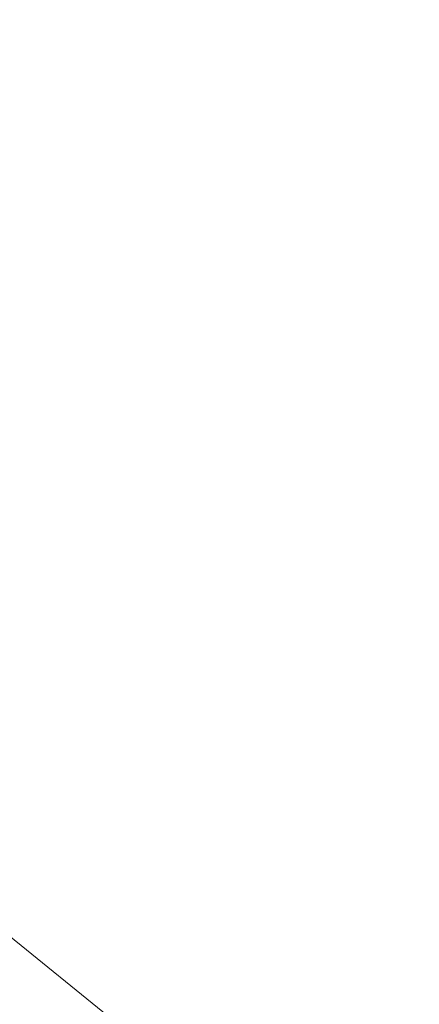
# Model space of a CAD drawing. Header units: feet. Extents: x 2433273 to 2447442, y 555003 to 575201.
# Tile 143 of 226: x 2446698 to 2446845, y 557644 to 558007. Entities that reach past the tile are written whole.
import ezdxf

# ---------------------------------------------------------------- set-up
doc = ezdxf.new("R2010")
doc.units = ezdxf.units.FT
doc.header["$LTSCALE"] = 50
doc.header["$MEASUREMENT"] = 0
doc.layers.add('DV_X_Property_Line', color=7, linetype='Continuous', lineweight=0)
doc.layers.add('SV_X_Text', color=7, linetype='Continuous', lineweight=0)
doc.styles.add('Slanted-Normal LS 0.50_0', font='font31.shx')
doc.dimstyles.new('Dec-0  Slanted', dxfattribs={"dimscale": 50, "dimtxt": 0.14, "dimasz": 0.14, "dimexe": 0.07, "dimexo": 0.07, "dimgap": 0.07, "dimtad": 1, "dimdec": 0, "dimzin": 3, "dimdsep": 46, "dimtxsty": 'Slanted-Normal LS 0.50_0', "dimcen": 0.09, "dimclrd": 97, "dimclre": 97, "dimclrt": 7, "dimadec": 0, "dimazin": 3, "dimtfac": 1, "dimtdec": 0, "dimtofl": 0, "dimtmove": 1, "dimatfit": 1, "dimfxl": 1, "dimtzin": 3, "dimlwd": 0, "dimlwe": 0, "dimarcsym": 0})

msp = doc.modelspace()

# ---------------------------------------------------------------- linework, layer by layer
at = {"layer": 'DV_X_Property_Line'}
msp.add_line((2446277.34, 558007.16), (2446845.01, 557546.67), dxfattribs=at)

# ---------------------------------------------------------------- leaders
at = {"layer": 'SV_X_Text', "color": 97, "linetype": 'Continuous', "lineweight": 0, "annotation_type": 0, "has_hookline": 1, "hookline_direction": 0, "text_width": 132.83}
msp.add_leader([(2446551.62, 557651.19), (2446571.58, 557659.24), (2446578.58, 557659.24)], dimstyle='Dec-0  Slanted', override={"dimtad": 0, "dimclrd": 0, "dimlwd": 65534}, dxfattribs=at)

doc.saveas('drawing.dxf')
